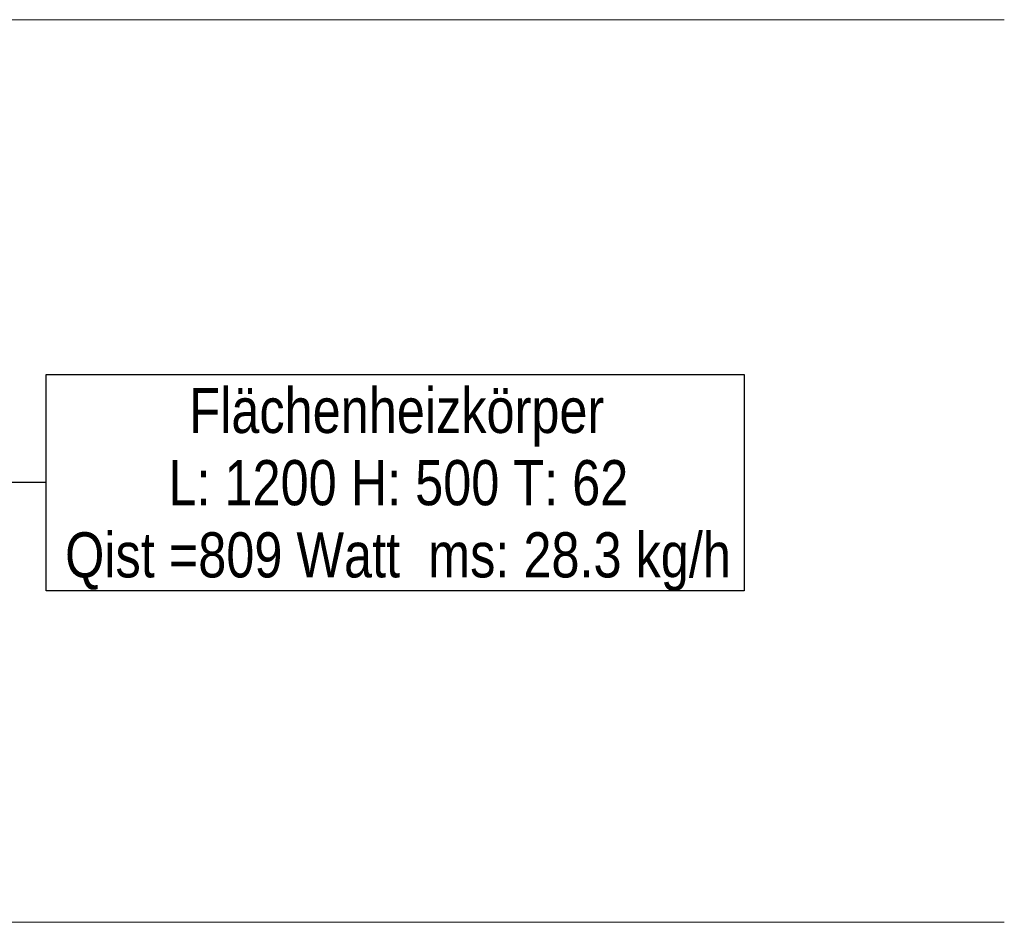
# Model space of a CAD drawing. Extents: x 229 to 926, y 37 to 878.
# Tile 31 of 162: x 681 to 736, y 165 to 215. Entities that reach past the tile are written whole.
import ezdxf
from ezdxf.lldxf.tags import DXFTag

# ---------------------------------------------------------------- set-up
doc = ezdxf.new("R2010")
doc.units = 0
doc.layers.get('0').update_dxf_attribs({"lineweight": 13})
for name, color, linetype, lineweight in [('Axen', 7, 'Continuous', 25), ('Axen-A03ENIVKI0', 7, 'Continuous', 25), ('H_BI_Heizkoerpertext', 7, 'Continuous', 25)]:
    doc.layers.add(name, color=color, linetype=linetype, lineweight=lineweight)
doc.styles.get("Standard").update_dxf_attribs({"font": 'arial.ttf'})
tags = doc.linetypes.add('ALL_S25', pattern=[0.001, 0, -0.001]).pattern_tags.tags
tags[6:7] = [DXFTag(74, 4), DXFTag(75, 0), DXFTag(340, '0'), DXFTag(46, 1.0), DXFTag(50, 0.0), DXFTag(44, 0.0), DXFTag(45, 0.0)]
tags[4:5] = [DXFTag(74, 4), DXFTag(75, 0), DXFTag(340, '0'), DXFTag(46, 1.0), DXFTag(50, 0.0), DXFTag(44, 0.0), DXFTag(45, 0.0)]
tags = doc.linetypes.add('ALL_S25-A03ENIVOI0', pattern=[0.001, 0, -0.001]).pattern_tags.tags
tags[6:7] = [DXFTag(74, 4), DXFTag(75, 0), DXFTag(340, '0'), DXFTag(46, 1.0), DXFTag(50, 0.0), DXFTag(44, 0.0), DXFTag(45, 0.0)]
tags[4:5] = [DXFTag(74, 4), DXFTag(75, 0), DXFTag(340, '0'), DXFTag(46, 1.0), DXFTag(50, 0.0), DXFTag(44, 0.0), DXFTag(45, 0.0)]

# ---------------------------------------------------------------- blocks, each defined once
blk = doc.blocks.new('Referenz-A03ENIVGI0', base_point=(255.728, 66.032))
at = {"layer": 'Axen', "color": 0, "linetype": 'ALL_S25', "lineweight": -2, "ltscale": 0.13}
for p, q in [((735.547, 215.341), (301.621, 215.341)), ((735.547, 165.341), (301.611, 165.341))]:
    blk.add_line(p, q, dxfattribs=at)
blk = doc.blocks.new('Referenz-A03ENIVUI0', base_point=(281.599, 66.032))
at = {"layer": 'Axen-A03ENIVKI0', "color": 0, "linetype": 'ALL_S25-A03ENIVOI0', "lineweight": -2, "ltscale": 0.13}
for p, q in [((735.547, 215.347), (301.622, 215.347)), ((735.547, 165.347), (301.612, 165.347))]:
    blk.add_line(p, q, dxfattribs=at)
blk = doc.blocks.new('Bauteilbeschriftung-A03ENIZYI0', base_point=(669.044, 183.698))
at = {"color": 0, "lineweight": -2}
for p, q in [((682.485, 195.698), (721.13, 195.698)), ((682.485, 183.698), (682.485, 195.698)), ((721.13, 195.698), (721.13, 183.698)), ((721.13, 183.698), (682.485, 183.698))]:
    blk.add_line(p, q, dxfattribs=at)
at = {"color": 0, "linetype": 'ByBlock', "lineweight": -2, "ltscale": 0.25}
blk.add_line((682.485, 189.698), (669.044, 189.698), dxfattribs=at)
at = {"color": 0, "linetype": 'ByBlock', "lineweight": -2, "ltscale": 0.25, "char_height": 2.5, "attachment_point": 1}
for s, insert in [('{\\W0.8;\\fArial;Flächenheizkörper}', (690.409, 194.948)), ('{\\W0.8;\\fArial;L: 1200 H: 500 T: 62}', (689.251, 190.948)), ('{\\W0.8;\\fArial;Qist =809 Watt  ms: 28.3 kg/h}', (683.529, 186.948))]:
    blk.add_mtext(s, dxfattribs=dict(at, insert=insert))

msp = doc.modelspace()

# ---------------------------------------------------------------- block references
at = {"color": 251, "lineweight": 13, "ltscale": 0.13, "true_color": 0x606060}
for name, p in [('Referenz-A03ENIVGI0', (255.728, 66.032)), ('Referenz-A03ENIVUI0', (281.599, 66.032))]:
    msp.add_blockref(name, p, dxfattribs=at)
at = {"layer": 'H_BI_Heizkoerpertext', "ltscale": 0.25}
msp.add_blockref('Bauteilbeschriftung-A03ENIZYI0', (669.044, 183.698), dxfattribs=at)

doc.saveas('drawing.dxf')
